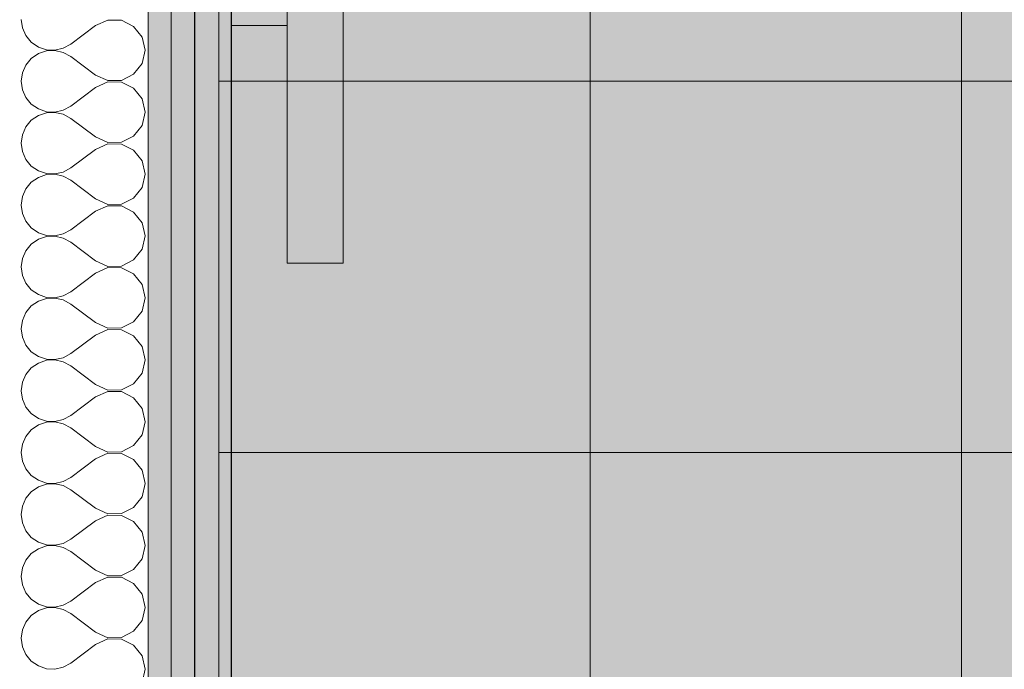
# Model space of a CAD drawing. Header units: millimetres. Extents: x -19885 to 4386, y -353 to 3827.
# Tile 5 of 59: x -19460 to -18930, y 1083 to 1433. Entities that reach past the tile are written whole.
import ezdxf

# ---------------------------------------------------------------- set-up
doc = ezdxf.new("R2010")
doc.units = ezdxf.units.MM
doc.header["$MEASUREMENT"] = 0
doc.linetypes.add('Wipeout_Contour', pattern=[1000, 0, -1000])
for name, color, linetype, lineweight in [('0_Nr_pióra__101', 252, 'Continuous', 5), ('0_Nr_pióra__21', 7, 'Continuous', 25), ('ROZBUDOWA_NOWE_DZIAŁOWE_Nr_pióra__47', 7, 'Continuous', 15)]:
    doc.layers.add(name, color=color, linetype=linetype, lineweight=lineweight)
for name, color, linetype, lineweight, true_color in [('0_Nr_pióra__181', 7, 'Continuous', 0, 0xe8e8e8), ('PRZBUDOWA_W_KAN_OPIS_Nr_pióra__20', 7, 'Continuous', 13, 0xb00000), ('ROZBUDOWA_NOWE_DZIAŁOWE_Nr_pióra__24', 7, 'Continuous', 15, 0x029e21), ('ROZBUDOWA_NOWE_DZIAŁOWE_Nr_pióra__4', 7, 'Continuous', 13, 0x029e21), ('ROZBUDOWA_NOWE_DZIAŁOWE_Nr_pióra__67', 7, 'Continuous', 13, 0x6a6a6a)]:
    doc.layers.add(name, color=color, linetype=linetype, lineweight=lineweight, true_color=true_color)
doc.layers.add('PRZBUDOWA_W_KAN_OPIS', color=7, linetype='Continuous')
doc.styles.add('GENERATED_STYLE_2', font='txt')
doc.dimstyles.new('GENERATED_STYLE__1', dxfattribs={"dimtxt": 40, "dimasz": 28.5, "dimexe": 0.18, "dimexo": 0, "dimgap": 0.09, "dimtad": 1, "dimdec": 0, "dimlfac": 0.1, "dimzin": 0, "dimdsep": 46, "dimtxsty": 'GENERATED_STYLE_2', "dimblk": 'ARROWHEAD_6', "dimblk1": 'ARROWHEAD_6', "dimblk2": 'ARROWHEAD_6', "dimcen": 0.09, "dimclrd": 256, "dimclre": 256, "dimclrt": 256, "dimadec": 1, "dimazin": 0, "dimtfac": 1, "dimtdec": 4, "dimtmove": 0, "dimatfit": 3, "dimfxl": 0, "dimtolj": 1, "dimtzin": 0, "dimarcsym": 0})
doc.dimstyles.new('GENERATED_STYLE__2', dxfattribs={"dimtxt": 40, "dimasz": 28.5, "dimexe": 0.18, "dimexo": 0, "dimgap": 0.09, "dimtad": 1, "dimtih": 1, "dimtoh": 1, "dimdec": 0, "dimlfac": 0.1, "dimzin": 0, "dimdsep": 46, "dimtxsty": 'GENERATED_STYLE_2', "dimblk": 'ARROWHEAD_6', "dimblk1": 'ARROWHEAD_6', "dimblk2": 'ARROWHEAD_6', "dimcen": 0.09, "dimclrd": 256, "dimclre": 256, "dimclrt": 256, "dimadec": 1, "dimazin": 0, "dimtfac": 1, "dimtdec": 4, "dimtmove": 0, "dimatfit": 3, "dimfxl": 0, "dimtolj": 1, "dimtzin": 0, "dimarcsym": 0})
pattern_1 = [(0, (0, 0), (0, 15), [0, -15])]

# ---------------------------------------------------------------- blocks, each defined once
blk = doc.blocks.new('*X12')
at = {"layer": 'ROZBUDOWA_NOWE_DZIAŁOWE_Nr_pióra__4', "linetype": 'Continuous'}
for p, q in [((-19459.33, 1433.33), (-19458.7, 1428.78)), ((-19412.65, 1433), (-19419.33, 1430)), ((-19405.33, 1432.85), (-19412.65, 1433)), ((-19398.79, 1429.57), (-19405.33, 1432.85)), ((-19458.7, 1428.78), (-19456.84, 1424.57)), ((-19419.33, 1430), (-19432.66, 1420)), ((-19394.27, 1423.81), (-19398.79, 1429.57)), ((-19456.84, 1424.57), (-19453.91, 1421.03)), ((-19392.66, 1416.67), (-19394.27, 1423.81)), ((-19453.91, 1421.03), (-19450.12, 1418.43)), ((-19450.12, 1418.43), (-19445.76, 1416.96)), ((-19445.76, 1416.38), (-19450.12, 1414.91)), ((-19445.76, 1416.96), (-19441.17, 1416.73)), ((-19441.17, 1416.6), (-19445.76, 1416.38)), ((-19441.17, 1416.73), (-19436.69, 1417.77)), ((-19436.69, 1415.56), (-19441.17, 1416.6)), ((-19436.69, 1417.77), (-19432.66, 1420)), ((-19394.27, 1409.52), (-19392.66, 1416.67)), ((-19453.91, 1412.3), (-19456.84, 1408.76)), ((-19450.12, 1414.91), (-19453.91, 1412.3)), ((-19432.66, 1413.33), (-19436.69, 1415.56)), ((-19419.33, 1403.33), (-19432.66, 1413.33)), ((-19456.84, 1408.76), (-19458.7, 1404.55)), ((-19398.79, 1403.76), (-19394.27, 1409.52)), ((-19458.7, 1404.55), (-19459.33, 1400)), ((-19419.33, 1403.33), (-19412.65, 1400.33)), ((-19412.65, 1400.33), (-19405.33, 1400.49)), ((-19405.33, 1400.49), (-19398.79, 1403.76)), ((-19459.33, 1400), (-19458.7, 1395.45)), ((-19458.7, 1395.45), (-19456.84, 1391.24)), ((-19419.33, 1396.67), (-19432.66, 1386.67)), ((-19412.65, 1399.67), (-19419.33, 1396.67)), ((-19405.33, 1399.51), (-19412.65, 1399.67)), ((-19398.79, 1396.24), (-19405.33, 1399.51)), ((-19394.27, 1390.48), (-19398.79, 1396.24)), ((-19456.84, 1391.24), (-19453.91, 1387.7)), ((-19392.66, 1383.33), (-19394.27, 1390.48)), ((-19453.91, 1387.7), (-19450.12, 1385.09)), ((-19450.12, 1385.09), (-19445.76, 1383.62)), ((-19441.17, 1383.4), (-19436.69, 1384.44)), ((-19436.69, 1384.44), (-19432.66, 1386.67)), ((-19450.12, 1381.57), (-19453.91, 1378.97)), ((-19445.76, 1383.04), (-19450.12, 1381.57)), ((-19445.76, 1383.62), (-19441.17, 1383.4)), ((-19441.17, 1383.27), (-19445.76, 1383.04)), ((-19436.69, 1382.23), (-19441.17, 1383.27)), ((-19432.66, 1380), (-19436.69, 1382.23)), ((-19419.33, 1370), (-19432.66, 1380)), ((-19394.27, 1376.19), (-19392.66, 1383.33)), ((-19456.84, 1375.43), (-19458.7, 1371.22)), ((-19453.91, 1378.97), (-19456.84, 1375.43)), ((-19398.79, 1370.43), (-19394.27, 1376.19)), ((-19458.7, 1371.22), (-19459.33, 1366.67)), ((-19419.33, 1370), (-19412.65, 1367)), ((-19405.33, 1367.15), (-19398.79, 1370.43)), ((-19459.33, 1366.67), (-19458.7, 1362.11)), ((-19419.33, 1363.33), (-19432.66, 1353.33)), ((-19412.65, 1366.33), (-19419.33, 1363.33)), ((-19412.65, 1367), (-19405.33, 1367.15)), ((-19405.33, 1366.18), (-19412.65, 1366.33)), ((-19398.79, 1362.91), (-19405.33, 1366.18)), ((-19458.7, 1362.11), (-19456.84, 1357.9)), ((-19456.84, 1357.9), (-19453.91, 1354.36)), ((-19394.27, 1357.14), (-19398.79, 1362.91)), ((-19453.91, 1354.36), (-19450.12, 1351.76)), ((-19436.69, 1351.11), (-19432.66, 1353.33)), ((-19392.66, 1350), (-19394.27, 1357.14)), ((-19450.12, 1348.24), (-19453.91, 1345.64)), ((-19450.12, 1351.76), (-19445.76, 1350.29)), ((-19445.76, 1349.71), (-19450.12, 1348.24)), ((-19445.76, 1350.29), (-19441.17, 1350.07)), ((-19441.17, 1349.93), (-19445.76, 1349.71)), ((-19441.17, 1350.07), (-19436.69, 1351.11)), ((-19436.69, 1348.89), (-19441.17, 1349.93)), ((-19432.66, 1346.67), (-19436.69, 1348.89)), ((-19394.27, 1342.86), (-19392.66, 1350)), ((-19456.84, 1342.1), (-19458.7, 1337.89)), ((-19453.91, 1345.64), (-19456.84, 1342.1)), ((-19419.33, 1336.67), (-19432.66, 1346.67)), ((-19398.79, 1337.09), (-19394.27, 1342.86)), ((-19458.7, 1337.89), (-19459.33, 1333.33)), ((-19419.33, 1336.67), (-19412.65, 1333.67)), ((-19405.33, 1333.82), (-19398.79, 1337.09)), ((-19459.33, 1333.33), (-19458.7, 1328.78)), ((-19412.65, 1333), (-19419.33, 1330)), ((-19412.65, 1333.67), (-19405.33, 1333.82)), ((-19405.33, 1332.85), (-19412.65, 1333)), ((-19398.79, 1329.57), (-19405.33, 1332.85)), ((-19458.7, 1328.78), (-19456.84, 1324.57)), ((-19419.33, 1330), (-19432.66, 1320)), ((-19394.27, 1323.81), (-19398.79, 1329.57)), ((-19456.84, 1324.57), (-19453.91, 1321.03)), ((-19453.91, 1321.03), (-19450.12, 1318.43)), ((-19392.66, 1316.67), (-19394.27, 1323.81)), ((-19450.12, 1318.43), (-19445.76, 1316.96)), ((-19445.76, 1316.38), (-19450.12, 1314.91)), ((-19445.76, 1316.96), (-19441.17, 1316.73)), ((-19441.17, 1316.6), (-19445.76, 1316.38)), ((-19441.17, 1316.73), (-19436.69, 1317.77)), ((-19436.69, 1315.56), (-19441.17, 1316.6)), ((-19436.69, 1317.77), (-19432.66, 1320)), ((-19432.66, 1313.33), (-19436.69, 1315.56)), ((-19394.27, 1309.52), (-19392.66, 1316.67)), ((-19453.91, 1312.3), (-19456.84, 1308.76)), ((-19450.12, 1314.91), (-19453.91, 1312.3)), ((-19419.33, 1303.33), (-19432.66, 1313.33)), ((-19456.84, 1308.76), (-19458.7, 1304.55)), ((-19398.79, 1303.76), (-19394.27, 1309.52)), ((-19458.7, 1304.55), (-19459.33, 1300)), ((-19459.33, 1300), (-19458.7, 1295.45)), ((-19419.33, 1303.33), (-19412.65, 1300.33)), ((-19412.65, 1299.67), (-19419.33, 1296.67)), ((-19412.65, 1300.33), (-19405.33, 1300.49)), ((-19405.33, 1299.51), (-19412.65, 1299.67)), ((-19405.33, 1300.49), (-19398.79, 1303.76)), ((-19398.79, 1296.24), (-19405.33, 1299.51)), ((-19458.7, 1295.45), (-19456.84, 1291.24)), ((-19419.33, 1296.67), (-19432.66, 1286.67)), ((-19394.27, 1290.48), (-19398.79, 1296.24)), ((-19456.84, 1291.24), (-19453.91, 1287.7)), ((-19392.66, 1283.33), (-19394.27, 1290.48)), ((-19453.91, 1287.7), (-19450.12, 1285.09)), ((-19450.12, 1285.09), (-19445.76, 1283.62)), ((-19445.76, 1283.62), (-19441.17, 1283.4)), ((-19441.17, 1283.4), (-19436.69, 1284.44)), ((-19436.69, 1284.44), (-19432.66, 1286.67)), ((-19453.91, 1278.97), (-19456.84, 1275.43)), ((-19450.12, 1281.57), (-19453.91, 1278.97)), ((-19445.76, 1283.04), (-19450.12, 1281.57)), ((-19441.17, 1283.27), (-19445.76, 1283.04)), ((-19436.69, 1282.23), (-19441.17, 1283.27)), ((-19432.66, 1280), (-19436.69, 1282.23)), ((-19419.33, 1270), (-19432.66, 1280)), ((-19394.27, 1276.19), (-19392.66, 1283.33)), ((-19456.84, 1275.43), (-19458.7, 1271.22)), ((-19398.79, 1270.43), (-19394.27, 1276.19)), ((-19458.7, 1271.22), (-19459.33, 1266.67)), ((-19419.33, 1270), (-19412.65, 1267)), ((-19405.33, 1267.15), (-19398.79, 1270.43)), ((-19459.33, 1266.67), (-19458.7, 1262.11)), ((-19419.33, 1263.33), (-19432.66, 1253.33)), ((-19412.65, 1266.33), (-19419.33, 1263.33)), ((-19412.65, 1267), (-19405.33, 1267.15)), ((-19405.33, 1266.18), (-19412.65, 1266.33)), ((-19398.79, 1262.91), (-19405.33, 1266.18)), ((-19394.27, 1257.14), (-19398.79, 1262.91)), ((-19458.7, 1262.11), (-19456.84, 1257.9)), ((-19456.84, 1257.9), (-19453.91, 1254.36)), ((-19392.66, 1250), (-19394.27, 1257.14)), ((-19453.91, 1254.36), (-19450.12, 1251.76)), ((-19450.12, 1251.76), (-19445.76, 1250.29)), ((-19436.69, 1251.11), (-19432.66, 1253.33)), ((-19450.12, 1248.24), (-19453.91, 1245.64)), ((-19445.76, 1249.71), (-19450.12, 1248.24)), ((-19445.76, 1250.29), (-19441.17, 1250.07)), ((-19441.17, 1249.93), (-19445.76, 1249.71)), ((-19441.17, 1250.07), (-19436.69, 1251.11)), ((-19436.69, 1248.89), (-19441.17, 1249.93)), ((-19432.66, 1246.67), (-19436.69, 1248.89)), ((-19419.33, 1236.67), (-19432.66, 1246.67)), ((-19394.27, 1242.86), (-19392.66, 1250)), ((-19456.84, 1242.1), (-19458.7, 1237.89)), ((-19453.91, 1245.64), (-19456.84, 1242.1)), ((-19398.79, 1237.09), (-19394.27, 1242.86)), ((-19458.7, 1237.89), (-19459.33, 1233.33)), ((-19419.33, 1236.67), (-19412.65, 1233.67)), ((-19405.33, 1233.82), (-19398.79, 1237.09)), ((-19459.33, 1233.33), (-19458.7, 1228.78)), ((-19412.65, 1233), (-19419.33, 1230)), ((-19412.65, 1233.67), (-19405.33, 1233.82)), ((-19405.33, 1232.85), (-19412.65, 1233)), ((-19398.79, 1229.57), (-19405.33, 1232.85)), ((-19458.7, 1228.78), (-19456.84, 1224.57)), ((-19419.33, 1230), (-19432.66, 1220)), ((-19394.27, 1223.81), (-19398.79, 1229.57)), ((-19456.84, 1224.57), (-19453.91, 1221.03)), ((-19453.91, 1221.03), (-19450.12, 1218.43)), ((-19436.69, 1217.77), (-19432.66, 1220)), ((-19392.66, 1216.67), (-19394.27, 1223.81)), ((-19450.12, 1214.91), (-19453.91, 1212.3)), ((-19450.12, 1218.43), (-19445.76, 1216.96)), ((-19445.76, 1216.38), (-19450.12, 1214.91)), ((-19445.76, 1216.96), (-19441.17, 1216.73)), ((-19441.17, 1216.6), (-19445.76, 1216.38)), ((-19441.17, 1216.73), (-19436.69, 1217.77)), ((-19436.69, 1215.56), (-19441.17, 1216.6)), ((-19432.66, 1213.33), (-19436.69, 1215.56)), ((-19394.27, 1209.52), (-19392.66, 1216.67)), ((-19453.91, 1212.3), (-19456.84, 1208.76)), ((-19419.33, 1203.33), (-19432.66, 1213.33)), ((-19398.79, 1203.76), (-19394.27, 1209.52)), ((-19458.7, 1204.55), (-19459.33, 1200)), ((-19456.84, 1208.76), (-19458.7, 1204.55)), ((-19459.33, 1200), (-19458.7, 1195.45)), ((-19419.33, 1203.33), (-19412.65, 1200.33)), ((-19412.65, 1199.67), (-19419.33, 1196.67)), ((-19412.65, 1200.33), (-19405.33, 1200.49)), ((-19405.33, 1199.51), (-19412.65, 1199.67)), ((-19405.33, 1200.49), (-19398.79, 1203.76)), ((-19398.79, 1196.24), (-19405.33, 1199.51)), ((-19458.7, 1195.45), (-19456.84, 1191.24)), ((-19419.33, 1196.67), (-19432.66, 1186.67)), ((-19394.27, 1190.48), (-19398.79, 1196.24)), ((-19456.84, 1191.24), (-19453.91, 1187.7)), ((-19392.66, 1183.33), (-19394.27, 1190.48)), ((-19453.91, 1187.7), (-19450.12, 1185.09)), ((-19450.12, 1185.09), (-19445.76, 1183.62)), ((-19445.76, 1183.04), (-19450.12, 1181.57)), ((-19445.76, 1183.62), (-19441.17, 1183.4)), ((-19441.17, 1183.27), (-19445.76, 1183.04)), ((-19441.17, 1183.4), (-19436.69, 1184.44)), ((-19436.69, 1182.23), (-19441.17, 1183.27)), ((-19436.69, 1184.44), (-19432.66, 1186.67)), ((-19394.27, 1176.19), (-19392.66, 1183.33)), ((-19453.91, 1178.97), (-19456.84, 1175.43)), ((-19450.12, 1181.57), (-19453.91, 1178.97)), ((-19432.66, 1180), (-19436.69, 1182.23)), ((-19419.33, 1170), (-19432.66, 1180)), ((-19456.84, 1175.43), (-19458.7, 1171.22)), ((-19398.79, 1170.43), (-19394.27, 1176.19)), ((-19458.7, 1171.22), (-19459.33, 1166.67)), ((-19419.33, 1170), (-19412.65, 1167)), ((-19412.65, 1167), (-19405.33, 1167.15)), ((-19405.33, 1167.15), (-19398.79, 1170.43)), ((-19459.33, 1166.67), (-19458.7, 1162.11)), ((-19458.7, 1162.11), (-19456.84, 1157.9)), ((-19419.33, 1163.33), (-19432.66, 1153.33)), ((-19412.65, 1166.33), (-19419.33, 1163.33)), ((-19405.33, 1166.18), (-19412.65, 1166.33)), ((-19398.79, 1162.91), (-19405.33, 1166.18)), ((-19394.27, 1157.14), (-19398.79, 1162.91)), ((-19456.84, 1157.9), (-19453.91, 1154.36)), ((-19392.66, 1150), (-19394.27, 1157.14)), ((-19453.91, 1154.36), (-19450.12, 1151.76)), ((-19450.12, 1151.76), (-19445.76, 1150.29)), ((-19441.17, 1150.07), (-19436.69, 1151.11)), ((-19436.69, 1151.11), (-19432.66, 1153.33)), ((-19453.91, 1145.64), (-19456.84, 1142.1)), ((-19450.12, 1148.24), (-19453.91, 1145.64)), ((-19445.76, 1149.71), (-19450.12, 1148.24)), ((-19445.76, 1150.29), (-19441.17, 1150.07)), ((-19441.17, 1149.93), (-19445.76, 1149.71)), ((-19436.69, 1148.89), (-19441.17, 1149.93)), ((-19432.66, 1146.67), (-19436.69, 1148.89)), ((-19419.33, 1136.67), (-19432.66, 1146.67)), ((-19394.27, 1142.86), (-19392.66, 1150)), ((-19456.84, 1142.1), (-19458.7, 1137.89)), ((-19398.79, 1137.09), (-19394.27, 1142.86)), ((-19458.7, 1137.89), (-19459.33, 1133.33)), ((-19419.33, 1136.67), (-19412.65, 1133.67)), ((-19405.33, 1133.82), (-19398.79, 1137.09)), ((-19459.33, 1133.33), (-19458.7, 1128.78)), ((-19419.33, 1130), (-19432.66, 1120)), ((-19412.65, 1133), (-19419.33, 1130)), ((-19412.65, 1133.67), (-19405.33, 1133.82)), ((-19405.33, 1132.85), (-19412.65, 1133)), ((-19398.79, 1129.57), (-19405.33, 1132.85)), ((-19458.7, 1128.78), (-19456.84, 1124.57)), ((-19456.84, 1124.57), (-19453.91, 1121.03)), ((-19394.27, 1123.81), (-19398.79, 1129.57)), ((-19453.91, 1121.03), (-19450.12, 1118.43)), ((-19436.69, 1117.77), (-19432.66, 1120)), ((-19392.66, 1116.67), (-19394.27, 1123.81)), ((-19450.12, 1114.91), (-19453.91, 1112.3)), ((-19450.12, 1118.43), (-19445.76, 1116.96)), ((-19445.76, 1116.38), (-19450.12, 1114.91)), ((-19445.76, 1116.96), (-19441.17, 1116.73)), ((-19441.17, 1116.6), (-19445.76, 1116.38)), ((-19441.17, 1116.73), (-19436.69, 1117.77)), ((-19436.69, 1115.56), (-19441.17, 1116.6)), ((-19432.66, 1113.33), (-19436.69, 1115.56)), ((-19394.27, 1109.52), (-19392.66, 1116.67)), ((-19456.84, 1108.76), (-19458.7, 1104.55)), ((-19453.91, 1112.3), (-19456.84, 1108.76)), ((-19419.33, 1103.33), (-19432.66, 1113.33)), ((-19398.79, 1103.76), (-19394.27, 1109.52)), ((-19458.7, 1104.55), (-19459.33, 1100)), ((-19419.33, 1103.33), (-19412.65, 1100.33)), ((-19405.33, 1100.49), (-19398.79, 1103.76)), ((-19459.33, 1100), (-19458.7, 1095.45)), ((-19412.65, 1099.67), (-19419.33, 1096.67)), ((-19412.65, 1100.33), (-19405.33, 1100.49)), ((-19405.33, 1099.51), (-19412.65, 1099.67)), ((-19398.79, 1096.24), (-19405.33, 1099.51)), ((-19458.7, 1095.45), (-19456.84, 1091.24)), ((-19419.33, 1096.67), (-19432.66, 1086.67)), ((-19394.27, 1090.48), (-19398.79, 1096.24)), ((-19456.84, 1091.24), (-19453.91, 1087.7)), ((-19453.91, 1087.7), (-19450.12, 1085.09)), ((-19392.66, 1083.33), (-19394.27, 1090.48)), ((-19450.12, 1085.09), (-19445.76, 1083.62)), ((-19445.76, 1083.62), (-19441.17, 1083.4)), ((-19441.17, 1083.4), (-19436.69, 1084.44)), ((-19436.69, 1084.44), (-19432.66, 1086.67)), ((-19394.27, 1076.19), (-19392.66, 1083.33))]:
    blk.add_line(p, q, dxfattribs=at)
blk = doc.blocks.new('Wypełnienie_6', base_point=(0, 0))
at = {"layer": 'ROZBUDOWA_NOWE_DZIAŁOWE_Nr_pióra__4', "linetype": 'Continuous'}
blk.add_blockref('*X12', (0, 0), dxfattribs=at)
blk = doc.blocks.new('*D222')
at = {"layer": 'PRZBUDOWA_W_KAN_OPIS_Nr_pióra__20', "linetype": 'Continuous'}
for p, q in [((-19366, -252.51), (-19366, -196.26)), ((-18688, -252.51), (-18688, -196.26)), ((-19351, -209.38), (-19381, -239.38)), ((-18673, -209.38), (-18703, -239.38)), ((-19388.5, -224.38), (-19366, -224.38)), ((-19366, -224.38), (-18688, -224.38))]:
    blk.add_line(p, q, dxfattribs=at)
at = {"color": 254, "linetype": 'Wipeout_Contour', "lineweight": 0, "ltscale": 76112.086288}
blk.add_wipeout([(-19052.6, -216.38), (-19001.4, -216.38), (-19001.4, -176.38), (-19052.6, -176.38)], dxfattribs=at).dxf.layer = 'PRZBUDOWA_W_KAN_OPIS'
at = {"layer": 'PRZBUDOWA_W_KAN_OPIS_Nr_pióra__20', "insert": (-19052.6, -216.38), "char_height": 40, "attachment_point": 7, "style": 'GENERATED_STYLE_2'}
blk.add_mtext('\\A1;{\\fArial Narrow|b0|i0|c238|p34;68}', dxfattribs=at)
blk = doc.blocks.new('ARROWHEAD_6')
at = {"color": 0, "linetype": 'Continuous', "lineweight": 0}
for p, q in [((-0.5, -0.5), (0.5, 0.5)), ((0, 0), (-1, 0))]:
    blk.add_line(p, q, dxfattribs=at)
blk = doc.blocks.new('*D225')
at = {"layer": 'PRZBUDOWA_W_KAN_OPIS_Nr_pióra__20', "linetype": 'Continuous'}
for p, q in [((-19366, -152.51), (-19366, -96.26)), ((-19346, -152.51), (-19346, -96.26)), ((-19351, -109.38), (-19381, -139.38)), ((-19331, -109.38), (-19361, -139.38)), ((-19388.5, -124.38), (-19366, -124.38)), ((-19366, -124.38), (-19346, -124.38))]:
    blk.add_line(p, q, dxfattribs=at)
at = {"color": 254, "linetype": 'Wipeout_Contour', "lineweight": 0, "ltscale": 77576.189857}
blk.add_wipeout([(-19406.6, -116.38), (-19381, -116.38), (-19381, -76.38), (-19406.6, -76.38)], dxfattribs=at).dxf.layer = 'PRZBUDOWA_W_KAN_OPIS'
at = {"layer": 'PRZBUDOWA_W_KAN_OPIS_Nr_pióra__20', "insert": (-19406.6, -116.38), "char_height": 40, "attachment_point": 7, "style": 'GENERATED_STYLE_2'}
blk.add_mtext('\\A1;{\\fArial Narrow|b0|i0|c238|p34;2}', dxfattribs=at)
blk = doc.blocks.new('*D226')
at = {"layer": 'PRZBUDOWA_W_KAN_OPIS_Nr_pióra__20', "linetype": 'Continuous'}
for p, q in [((-19346, -152.51), (-19346, -96.26)), ((-19152.86, -152.51), (-19152.86, -96.26)), ((-19331, -109.38), (-19361, -139.38)), ((-19137.86, -109.38), (-19167.86, -139.38)), ((-19346, -124.38), (-19152.86, -124.38))]:
    blk.add_line(p, q, dxfattribs=at)
at = {"color": 254, "linetype": 'Wipeout_Contour', "lineweight": 0, "ltscale": 76998.73176}
blk.add_wipeout([(-19275.03, -116.38), (-19223.83, -116.38), (-19223.83, -76.38), (-19275.03, -76.38)], dxfattribs=at).dxf.layer = 'PRZBUDOWA_W_KAN_OPIS'
at = {"layer": 'PRZBUDOWA_W_KAN_OPIS_Nr_pióra__20', "insert": (-19275.03, -116.38), "char_height": 40, "attachment_point": 7, "style": 'GENERATED_STYLE_2'}
blk.add_mtext('\\A1;{\\fArial Narrow|b0|i0|c238|p34;19}', dxfattribs=at)
blk = doc.blocks.new('*D227')
at = {"layer": 'PRZBUDOWA_W_KAN_OPIS_Nr_pióra__20', "linetype": 'Continuous'}
for p, q in [((-19152.86, -152.51), (-19152.86, -96.26)), ((-18952.86, -152.51), (-18952.86, -96.26)), ((-19137.86, -109.38), (-19167.86, -139.38)), ((-18937.86, -109.38), (-18967.86, -139.38)), ((-19152.86, -124.38), (-18952.86, -124.38))]:
    blk.add_line(p, q, dxfattribs=at)
at = {"color": 254, "linetype": 'Wipeout_Contour', "lineweight": 0, "ltscale": 76212.476642}
blk.add_wipeout([(-19078.47, -116.38), (-19027.26, -116.38), (-19027.26, -76.38), (-19078.47, -76.38)], dxfattribs=at).dxf.layer = 'PRZBUDOWA_W_KAN_OPIS'
at = {"layer": 'PRZBUDOWA_W_KAN_OPIS_Nr_pióra__20', "insert": (-19078.47, -116.38), "char_height": 40, "attachment_point": 7, "style": 'GENERATED_STYLE_2'}
blk.add_mtext('\\A1;{\\fArial Narrow|b0|i0|c238|p34;20}', dxfattribs=at)
blk = doc.blocks.new('*D228')
at = {"layer": 'PRZBUDOWA_W_KAN_OPIS_Nr_pióra__20', "linetype": 'Continuous'}
for p, q in [((-18952.86, -152.51), (-18952.86, -96.26)), ((-18752.86, -152.51), (-18752.86, -96.26)), ((-18937.86, -109.38), (-18967.86, -139.38)), ((-18737.86, -109.38), (-18767.86, -139.38)), ((-18952.86, -124.38), (-18752.86, -124.38))]:
    blk.add_line(p, q, dxfattribs=at)
at = {"color": 254, "linetype": 'Wipeout_Contour', "lineweight": 0, "ltscale": 75412.487432}
blk.add_wipeout([(-18878.47, -116.38), (-18827.26, -116.38), (-18827.26, -76.38), (-18878.47, -76.38)], dxfattribs=at).dxf.layer = 'PRZBUDOWA_W_KAN_OPIS'
at = {"layer": 'PRZBUDOWA_W_KAN_OPIS_Nr_pióra__20', "insert": (-18878.47, -116.38), "char_height": 40, "attachment_point": 7, "style": 'GENERATED_STYLE_2'}
blk.add_mtext('\\A1;{\\fArial Narrow|b0|i0|c238|p34;20}', dxfattribs=at)
blk = doc.blocks.new('*D238')
at = {"layer": 'PRZBUDOWA_W_KAN_OPIS_Nr_pióra__20', "linetype": 'Continuous'}
for p, q in [((-19366, -352.51), (-19366, -296.26)), ((-16352.86, -352.51), (-16352.86, -296.26)), ((-19351, -309.38), (-19381, -339.38)), ((-16367.86, -339.38), (-16337.86, -309.38)), ((-19388.5, -324.38), (-19366, -324.38)), ((-19366, -324.38), (-16352.86, -324.38)), ((-16352.86, -324.38), (-16330.36, -324.38))]:
    blk.add_line(p, q, dxfattribs=at)
at = {"color": 254, "linetype": 'Wipeout_Contour', "lineweight": 0, "ltscale": 71447.606242}
blk.add_wipeout([(-17897.83, -316.38), (-17821.03, -316.38), (-17821.03, -276.38), (-17897.83, -276.38)], dxfattribs=at).dxf.layer = 'PRZBUDOWA_W_KAN_OPIS'
at = {"layer": 'PRZBUDOWA_W_KAN_OPIS_Nr_pióra__20', "insert": (-17897.83, -316.38), "char_height": 40, "attachment_point": 7, "style": 'GENERATED_STYLE_2'}
blk.add_mtext('\\A1;{\\fArial Narrow|b0|i0|c238|p34;301}', dxfattribs=at)
blk = doc.blocks.new('*D242')
at = {"layer": 'PRZBUDOWA_W_KAN_OPIS_Nr_pióra__20', "linetype": 'Continuous'}
for p, q in [((-19722.63, 1215), (-19692.63, 1185)), ((-19679.5, 1200), (-19735.75, 1200)), ((-19707.63, 1000), (-19707.63, 1200)), ((-19722.63, 1015), (-19692.63, 985)), ((-19679.5, 1000), (-19735.75, 1000))]:
    blk.add_line(p, q, dxfattribs=at)
at = {"color": 254, "linetype": 'Wipeout_Contour', "lineweight": 0, "ltscale": 79065.107992}
blk.add_wipeout([(-19715.63, 1074.4), (-19715.63, 1125.6), (-19755.63, 1125.6), (-19755.63, 1074.4)], dxfattribs=at).dxf.layer = 'PRZBUDOWA_W_KAN_OPIS'
at = {"layer": 'PRZBUDOWA_W_KAN_OPIS_Nr_pióra__20', "insert": (-19715.63, 1074.4), "char_height": 40, "attachment_point": 7, "rotation": 90, "style": 'GENERATED_STYLE_2'}
blk.add_mtext('\\A1;{\\fArial Narrow|b0|i0|c238|p34;20}', dxfattribs=at)
blk = doc.blocks.new('*D243')
at = {"layer": 'PRZBUDOWA_W_KAN_OPIS_Nr_pióra__20', "linetype": 'Continuous'}
for p, q in [((-19722.63, 1415), (-19692.63, 1385)), ((-19679.5, 1400), (-19735.75, 1400)), ((-19707.63, 1200), (-19707.63, 1400)), ((-19722.63, 1215), (-19692.63, 1185)), ((-19679.5, 1200), (-19735.75, 1200))]:
    blk.add_line(p, q, dxfattribs=at)
at = {"color": 254, "linetype": 'Wipeout_Contour', "lineweight": 0, "ltscale": 79113.660667}
blk.add_wipeout([(-19715.63, 1274.4), (-19715.63, 1325.6), (-19755.63, 1325.6), (-19755.63, 1274.4)], dxfattribs=at).dxf.layer = 'PRZBUDOWA_W_KAN_OPIS'
at = {"layer": 'PRZBUDOWA_W_KAN_OPIS_Nr_pióra__20', "insert": (-19715.63, 1274.4), "char_height": 40, "attachment_point": 7, "rotation": 90, "style": 'GENERATED_STYLE_2'}
blk.add_mtext('\\A1;{\\fArial Narrow|b0|i0|c238|p34;20}', dxfattribs=at)
blk = doc.blocks.new('*D244')
at = {"layer": 'PRZBUDOWA_W_KAN_OPIS_Nr_pióra__20', "linetype": 'Continuous'}
for p, q in [((-19722.63, 1615), (-19692.63, 1585)), ((-19679.5, 1600), (-19735.75, 1600)), ((-19707.63, 1400), (-19707.63, 1600)), ((-19722.63, 1415), (-19692.63, 1385)), ((-19679.5, 1400), (-19735.75, 1400))]:
    blk.add_line(p, q, dxfattribs=at)
at = {"color": 254, "linetype": 'Wipeout_Contour', "lineweight": 0, "ltscale": 79170.267813}
blk.add_wipeout([(-19715.63, 1474.4), (-19715.63, 1525.6), (-19755.63, 1525.6), (-19755.63, 1474.4)], dxfattribs=at).dxf.layer = 'PRZBUDOWA_W_KAN_OPIS'
at = {"layer": 'PRZBUDOWA_W_KAN_OPIS_Nr_pióra__20', "insert": (-19715.63, 1474.4), "char_height": 40, "attachment_point": 7, "rotation": 90, "style": 'GENERATED_STYLE_2'}
blk.add_mtext('\\A1;{\\fArial Narrow|b0|i0|c238|p34;20}', dxfattribs=at)
blk = doc.blocks.new('*D252')
at = {"layer": 'PRZBUDOWA_W_KAN_OPIS_Nr_pióra__20', "linetype": 'Continuous'}
for p, q in [((-19839.52, 2615), (-19809.52, 2585)), ((-19796.4, 2600), (-19852.65, 2600)), ((-19824.52, 400), (-19824.52, 2600)), ((-19839.52, 415), (-19809.52, 385)), ((-19796.4, 400), (-19852.65, 400)), ((-19824.52, 377.5), (-19824.52, 400))]:
    blk.add_line(p, q, dxfattribs=at)
at = {"color": 254, "linetype": 'Wipeout_Contour', "lineweight": 0, "ltscale": 79636.584102}
blk.add_wipeout([(-19832.52, 1461.6), (-19832.52, 1538.4), (-19872.52, 1538.4), (-19872.52, 1461.6)], dxfattribs=at).dxf.layer = 'PRZBUDOWA_W_KAN_OPIS'
at = {"layer": 'PRZBUDOWA_W_KAN_OPIS_Nr_pióra__20', "insert": (-19832.52, 1461.6), "char_height": 40, "attachment_point": 7, "rotation": 90, "style": 'GENERATED_STYLE_2'}
blk.add_mtext('\\A1;{\\fArial Narrow|b0|i0|c238|p34;220}', dxfattribs=at)

msp = doc.modelspace()

# ---------------------------------------------------------------- hatches: boundary and pattern name
at = {"layer": '0_Nr_pióra__181', "linetype": 'Continuous', "lineweight": 0, "true_color": 0xf9f9f9}
for points in [[(-19286, 2400), (-19286, 1302.07), (-19316, 1302.07), (-19316, 2400)], [(-19352.86, 1600), (-19152.86, 1600), (-19152.86, 1400), (-19352.86, 1400)], [(-19152.86, 1600), (-18952.86, 1600), (-18952.86, 1400), (-19152.86, 1400)], [(-18952.86, 1600), (-18752.86, 1600), (-18752.86, 1400), (-18952.86, 1400)], [(-19316, 1430), (-19346, 1430), (-19346, 1400), (-19316, 1400)], [(-19352.86, 1400), (-19152.86, 1400), (-19152.86, 1200), (-19352.86, 1200)], [(-19152.86, 1400), (-18952.86, 1400), (-18952.86, 1200), (-19152.86, 1200)], [(-18952.86, 1400), (-18752.86, 1400), (-18752.86, 1200), (-18952.86, 1200)], [(-19352.86, 1200), (-19152.86, 1200), (-19152.86, 1000), (-19352.86, 1000)], [(-19152.86, 1200), (-18952.86, 1200), (-18952.86, 1000), (-19152.86, 1000)], [(-18952.86, 1200), (-18752.86, 1200), (-18752.86, 1000), (-18952.86, 1000)]]:
    msp.add_hatch(color=7, dxfattribs=at).paths.add_polyline_path(points)
at = {"layer": 'ROZBUDOWA_NOWE_DZIAŁOWE_Nr_pióra__24', "linetype": 'Continuous'}
h = msp.add_hatch(dxfattribs=at)
h.set_pattern_fill('Gips', color=256, style=0, pattern_type=2)
h.set_pattern_definition(pattern_1)
h.paths.add_polyline_path([(-19391, 300), (-19378.5, 300), (-19378.5, 3100), (-19391, 3100)])
h = msp.add_hatch(dxfattribs=at)
h.set_pattern_fill('Gips', color=256, style=0, pattern_type=2)
h.set_pattern_definition(pattern_1)
h.paths.add_polyline_path([(-19378.5, 300), (-19366, 300), (-19366, 3100), (-19378.5, 3100)])

# ---------------------------------------------------------------- linework, layer by layer
at = {"layer": '0_Nr_pióra__101', "linetype": 'Continuous', "flags": 128}
for points in [[(-19286, 2400), (-19286, 1302.07), (-19316, 1302.07), (-19316, 2400)], [(-19352.86, 1600), (-19152.86, 1600), (-19152.86, 1400), (-19352.86, 1400)], [(-19152.86, 1600), (-18952.86, 1600), (-18952.86, 1400), (-19152.86, 1400)], [(-18952.86, 1600), (-18752.86, 1600), (-18752.86, 1400), (-18952.86, 1400)], [(-19316, 1430), (-19346, 1430), (-19346, 1400), (-19316, 1400)], [(-19352.86, 1400), (-19152.86, 1400), (-19152.86, 1200), (-19352.86, 1200)], [(-19152.86, 1400), (-18952.86, 1400), (-18952.86, 1200), (-19152.86, 1200)], [(-18952.86, 1400), (-18752.86, 1400), (-18752.86, 1200), (-18952.86, 1200)], [(-19352.86, 1200), (-19152.86, 1200), (-19152.86, 1000), (-19352.86, 1000)], [(-19152.86, 1200), (-18952.86, 1200), (-18952.86, 1000), (-19152.86, 1000)], [(-18952.86, 1200), (-18752.86, 1200), (-18752.86, 1000), (-18952.86, 1000)]]:
    msp.add_lwpolyline(points, close=True, dxfattribs=at)
at = {"layer": 'ROZBUDOWA_NOWE_DZIAŁOWE_Nr_pióra__47', "linetype": 'Continuous'}
msp.add_line((-19366, 3100), (-19366, 300), dxfattribs=at)
at = {"layer": 'ROZBUDOWA_NOWE_DZIAŁOWE_Nr_pióra__67', "linetype": 'Continuous'}
for p, q in [((-19391, 3100), (-19391, 300)), ((-19378.5, 3100), (-19378.5, 300))]:
    msp.add_line(p, q, dxfattribs=at)

# ---------------------------------------------------------------- block references
at = {"layer": 'ROZBUDOWA_NOWE_DZIAŁOWE_Nr_pióra__4', "linetype": 'Continuous'}
msp.add_blockref('Wypełnienie_6', (0, 0), dxfattribs=at)

# ---------------------------------------------------------------- next in the draw order: dimensions: what is measured, and where the dimension line sits
at = {"layer": 'PRZBUDOWA_W_KAN_OPIS', "color": 14, "linetype": 'Continuous', "lineweight": 13, "true_color": 0xb00000}
dim = msp.add_linear_dim(base=(-18688, -224.38), p1=(-19366, 3100), p2=(-18688, 400), dimstyle='GENERATED_STYLE__2', dxfattribs=at)
dim.commit()
dim.dimension.update_dxf_attribs({"geometry": '*D222', "text_midpoint": (-19022.24, -196.38), "dimtype": 160})

# ---------------------------------------------------------------- next in the draw order: dimensions: what is measured, and where the dimension line sits
dim = msp.add_linear_dim(base=(-19346, -124.38), p1=(-19366, 3100), p2=(-19346, 1400), dimstyle='GENERATED_STYLE__2', dxfattribs=at)
dim.commit()
dim.dimension.update_dxf_attribs({"geometry": '*D225', "text_midpoint": (-19391.42, -96.38), "dimtype": 160})

# ---------------------------------------------------------------- next in the draw order: dimensions: what is measured, and where the dimension line sits
dim = msp.add_linear_dim(base=(-19152.86, -124.38), p1=(-19346, 1400), p2=(-19152.86, 1400), dimstyle='GENERATED_STYLE__2', dxfattribs=at)
dim.commit()
dim.dimension.update_dxf_attribs({"geometry": '*D226', "text_midpoint": (-19244.68, -96.38), "dimtype": 160})

# ---------------------------------------------------------------- next in the draw order: dimensions: what is measured, and where the dimension line sits
dim = msp.add_linear_dim(base=(-18952.86, -124.38), p1=(-19152.86, 1400), p2=(-18952.86, 1400), dimstyle='GENERATED_STYLE__2', dxfattribs=at)
dim.commit()
dim.dimension.update_dxf_attribs({"geometry": '*D227', "text_midpoint": (-19048.11, -96.38), "dimtype": 160})

# ---------------------------------------------------------------- next in the draw order: dimensions: what is measured, and where the dimension line sits
dim = msp.add_linear_dim(base=(-18752.86, -124.38), p1=(-18952.86, 1400), p2=(-18752.86, 1400), dimstyle='GENERATED_STYLE__2', dxfattribs=at)
dim.commit()
dim.dimension.update_dxf_attribs({"geometry": '*D228', "text_midpoint": (-18848.11, -96.38), "dimtype": 160})

# ---------------------------------------------------------------- next in the draw order: dimensions: what is measured, and where the dimension line sits
dim = msp.add_linear_dim(base=(-16352.86, -324.38), p1=(-19366, 3100), p2=(-16352.86, 3100), dimstyle='GENERATED_STYLE__2', dxfattribs=at)
dim.commit()
dim.dimension.update_dxf_attribs({"geometry": '*D238', "text_midpoint": (-17852.3, -296.38), "dimtype": 160})

# ---------------------------------------------------------------- next in the draw order: dimensions: what is measured, and where the dimension line sits
dim = msp.add_linear_dim(base=(-19707.63, 1200), p1=(-19152.86, 1000), p2=(-19152.86, 1200), angle=90, dimstyle='GENERATED_STYLE__1', dxfattribs=at)
dim.commit()
dim.dimension.update_dxf_attribs({"geometry": '*D242', "text_midpoint": (-19735.63, 1104.75), "dimtype": 160, "text_rotation": 90})

# ---------------------------------------------------------------- next in the draw order: dimensions: what is measured, and where the dimension line sits
dim = msp.add_linear_dim(base=(-19707.63, 1400), p1=(-19152.86, 1200), p2=(-19152.86, 1400), angle=90, dimstyle='GENERATED_STYLE__1', dxfattribs=at)
dim.commit()
dim.dimension.update_dxf_attribs({"geometry": '*D243', "text_midpoint": (-19735.63, 1304.75), "dimtype": 160, "text_rotation": 90})

# ---------------------------------------------------------------- next in the draw order: dimensions: what is measured, and where the dimension line sits
dim = msp.add_linear_dim(base=(-19707.63, 1600), p1=(-19152.86, 1400), p2=(-19152.86, 1600), angle=90, dimstyle='GENERATED_STYLE__1', dxfattribs=at)
dim.commit()
dim.dimension.update_dxf_attribs({"geometry": '*D244', "text_midpoint": (-19735.63, 1504.75), "dimtype": 160, "text_rotation": 90})

# ---------------------------------------------------------------- next in the draw order: dimensions: what is measured, and where the dimension line sits
dim = msp.add_linear_dim(base=(-19824.52, 2600), p1=(-18952.86, 400), p2=(-18952.86, 2600), angle=90, dimstyle='GENERATED_STYLE__1', dxfattribs=at)
dim.commit()
dim.dimension.update_dxf_attribs({"geometry": '*D252', "text_midpoint": (-19852.52, 1507.13), "dimtype": 160, "text_rotation": 90})

# ---------------------------------------------------------------- next in the draw order: hatches: boundary and pattern name
at = {"layer": '0_Nr_pióra__21', "linetype": 'Continuous', "lineweight": 13}
msp.add_hatch(color=9, dxfattribs=at).paths.add_polyline_path([(-19366, 400), (-19346, 400), (-19346, 2600), (-19366, 2600)])

# ---------------------------------------------------------------- next in the draw order: linework, layer by layer
at = {"layer": '0_Nr_pióra__21', "linetype": 'Continuous', "flags": 128}
msp.add_lwpolyline([(-19366, 400), (-19346, 400), (-19346, 2600), (-19366, 2600)], close=True, dxfattribs=at)

doc.saveas('drawing.dxf')
